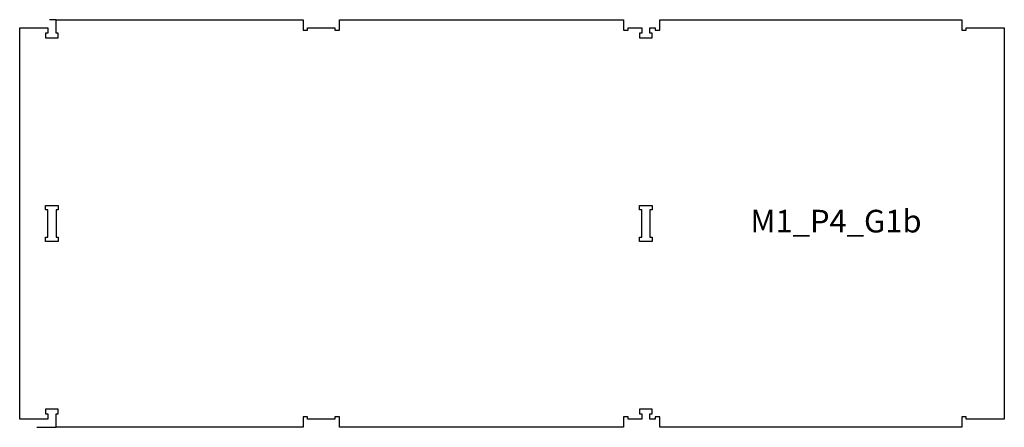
# Model space of a CAD drawing. Header units: millimetres. Extents: x -30325 to 14169, y -12596 to 6470.
# Tile 14 of 27: x -8632 to -6459, y 5420 to 6320. Entities that reach past the tile are written whole.
import ezdxf

# ---------------------------------------------------------------- set-up
doc = ezdxf.new("R2010")
doc.units = ezdxf.units.MM
doc.header["$MEASUREMENT"] = 0
doc.layers.add('freeswerk_CODES', color=50, linetype='Continuous')

msp = doc.modelspace()

# ---------------------------------------------------------------- linework, layer by layer
for points in [[(-8631.7, 5438), (-8631.7, 6302), (-8569.5, 6302), (-8569.5, 6290), (-8574.5, 6290), (-8574.5, 6280), (-8546.5, 6280), (-8546.5, 6290), (-8551.5, 6290), (-8551.5, 6320), (-8006.5, 6320), (-8006.5, 6297), (-7996.5, 6297), (-7996.5, 6302), (-7936.5, 6302), (-7936.5, 6297), (-7926.5, 6297), (-7926.5, 6320), (-7299.5, 6320), (-7299.5, 6297), (-7289.5, 6297), (-7289.5, 6302), (-7259.5, 6302), (-7259.5, 6290), (-7264.5, 6290), (-7264.5, 6280), (-7236.5, 6280), (-7236.5, 6290), (-7241.5, 6290), (-7241.5, 6302), (-7229.5, 6302), (-7229.5, 6297), (-7219.5, 6297), (-7219.5, 6320), (-6553.5, 6320), (-6553.5, 6297), (-6543.5, 6297), (-6543.5, 6302), (-6459.5, 6302), (-6459.5, 5438), (-6543.5, 5438), (-6543.5, 5443), (-6553.5, 5443), (-6553.5, 5420), (-7219.5, 5420), (-7219.5, 5443), (-7229.5, 5443), (-7229.5, 5438), (-7241.5, 5438), (-7241.5, 5450), (-7236.5, 5450), (-7236.5, 5460), (-7264.5, 5460), (-7264.5, 5450), (-7259.5, 5450), (-7259.5, 5438), (-7289.5, 5438), (-7289.5, 5443), (-7299.5, 5443), (-7299.5, 5420), (-7926.5, 5420), (-7926.5, 5443), (-7936.5, 5443), (-7936.5, 5438), (-7996.5, 5438), (-7996.5, 5443), (-8006.5, 5443), (-8006.5, 5420), (-8551.5, 5420), (-8551.5, 5450), (-8546.5, 5450), (-8546.5, 5460), (-8574.5, 5460), (-8574.5, 5450), (-8569.5, 5450), (-8569.5, 5438)], [(-8551.5, 5840), (-8546.5, 5840), (-8546.5, 5830), (-8574.5, 5830), (-8574.5, 5840), (-8569.5, 5840), (-8569.5, 5900), (-8574.5, 5900), (-8574.5, 5910), (-8546.5, 5910), (-8546.5, 5900), (-8551.5, 5900)], [(-7236.5, 5840), (-7236.5, 5830), (-7264.5, 5830), (-7264.5, 5840), (-7259.5, 5840), (-7259.5, 5900), (-7264.5, 5900), (-7264.5, 5910), (-7236.5, 5910), (-7236.5, 5900), (-7241.5, 5900), (-7241.5, 5840)]]:
    msp.add_lwpolyline(points, close=True)
for points in [[(-8551.5, 6320), (-8565.6, 6320)], [(-8593.9, 5420), (-8551.5, 5420)]]:
    msp.add_lwpolyline(points)

# ---------------------------------------------------------------- texts
at = {"layer": 'freeswerk_CODES', "insert": (-7019.6, 5900.2), "char_height": 50, "attachment_point": 1}
msp.add_mtext_dynamic_manual_height_columns('{\\Fiso|c0;M1_P4_G1b}', width=318.081, gutter_width=1456.3, heights=[0], dxfattribs=at)

doc.saveas('drawing.dxf')
